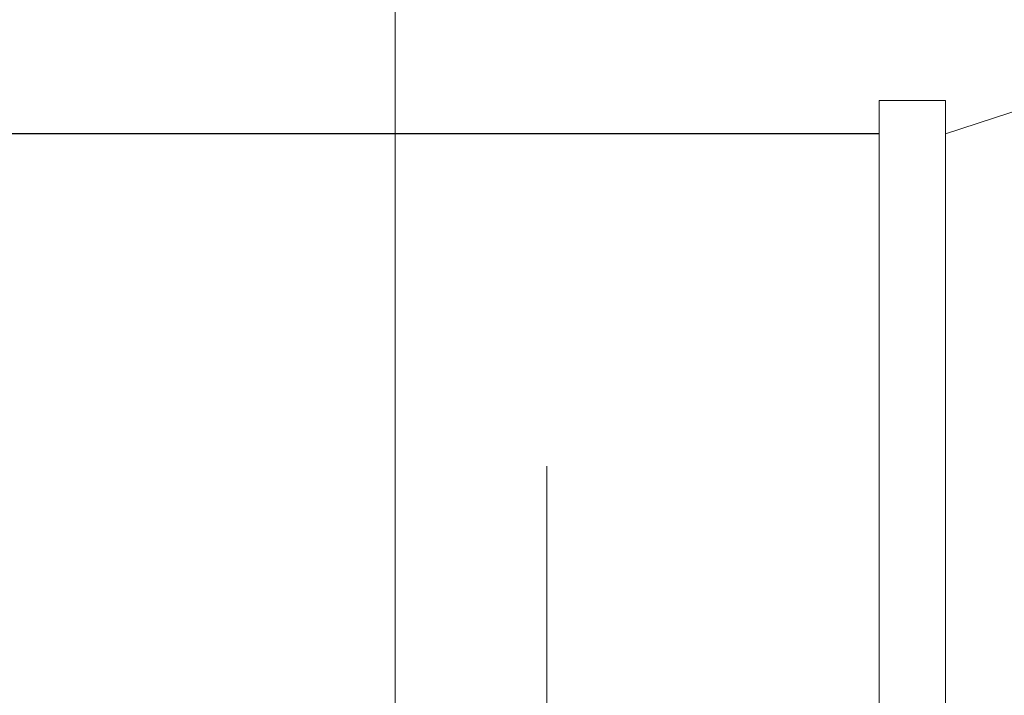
# Model space of a CAD drawing. Header units: millimetres. Extents: x -367720 to -162733, y 309172 to 337444.
# Tile 210 of 256: x -352579 to -352460, y 323733 to 323815. Entities that reach past the tile are written whole.
import ezdxf

# ---------------------------------------------------------------- set-up
doc = ezdxf.new("R2010")
doc.units = ezdxf.units.MM
doc.header["$LTSCALE"] = 10
doc.header["$MEASUREMENT"] = 0
doc.linetypes.add('ACAD_ISO03W100', pattern=[30, 12, -18])
doc.layers.get('0').update_dxf_attribs({"color": 255, "lineweight": 13})
for name, color, linetype, lineweight in [('VZ1', 6, 'Continuous', 18), ('vzt-jednotky', 3, 'Continuous', 13), ('vzt-odvod', 6, 'Continuous', 40), ('vzt-přívod', 2, 'Continuous', 40), ('vzt-spiro', 50, 'Continuous', 5), ('vzt-čárkkovaná', 50, 'ACAD_ISO03W100', 9)]:
    doc.layers.add(name, color=color, linetype=linetype, lineweight=lineweight)
doc.styles.add('ROMANS', font='ROMANS.shx', dxfattribs={"height": 80})

# ---------------------------------------------------------------- blocks, each defined once
blk = doc.blocks.new('A$C028E3DFD')
at = {"layer": 'vzt-spiro'}
for p, q in [((8, 125), (146, 80)), ((146, 84), (146, -84)), ((154, 84), (146, 84)), ((154, 84), (154, -84))]:
    blk.add_line(p, q, dxfattribs=at)
at = {"layer": 'vzt-čárkkovaná'}
for p, q in [((194, 80), (154, 80)), ((194, -80), (194, 80))]:
    blk.add_line(p, q, dxfattribs=at)
blk = doc.blocks.new('ags')
at = {"color": 7, "linetype": 'Continuous'}
mesh = blk.add_polyface(dxfattribs=at)
corners = [(175, 806), (-525, 806), (-525, -594), (175, -594)]
mesh.append_faces([[corners[k] for k in face] for face in [(1, 2, 3), (3, 0, 1), (3, 2, 1), (1, 0, 3)]], dxfattribs={"vtx2": -1, "color": 7})
blk = doc.blocks.new('A$C44067DDB')
at = {"layer": 'vzt-odvod', "lineweight": 30}
blk.add_line((12807.5379, 11180.785, 2272), (11910.7073, 11180.785, 3402.8569), dxfattribs=at)
at = {"layer": 'vzt-jednotky'}
blk.add_blockref('ags', (13274.2624, 11101.7094), dxfattribs=at)
at = {"layer": 'vzt-čárkkovaná', "xscale": -1}
blk.add_blockref('A$C028E3DFD', (12961.5379, 11100.785, 2272), dxfattribs=at)
at = {"layer": 'VZ1', "extrusion": (1, -3.06152e-16, 0), "style": 'ROMANS', "width": 0.8, "flags": 1}
for tag in ['NB2', 'NB1', 'PRUTOK', 'USEK', 'KOTA', 'NAZEV', 'PRIRUBA2', 'POS', 'MATERIAL', 'PRUMER', 'PLOCHA', 'LT', 'UHEL', 'R', 'D', 'TVAR']:
    blk.add_attdef(tag, (11669.1415, 5039.0799, 111318.983), '', height=1, rotation=90, dxfattribs=at)
at = {"layer": 'VZ1', "extrusion": (1.04009e-13, 1, -4.87544e-15), "style": 'ROMANS', "width": 0.8, "flags": 1}
for tag in ['KOTA', 'USEK', 'TVAR', 'POS', 'NB2', 'NB1', 'VS', 'LT', 'D']:
    blk.add_attdef(tag, (-111318.983, 5039.0799, 11669.1415), '', height=1, dxfattribs=at)
at = {"layer": 'VZ1', "extrusion": (-2.71917e-32, 1, -4.44089e-16), "style": 'ROMANS', "width": 0.8, "flags": 1}
for tag, p in [('MATERIAL', (-177204.9859, 2943.2966, 11491.6104)), ('PRIRUBA', (-177204.9859, 2943.2966, 11491.6104)), ('PRUTOK', (-177204.9859, 2943.2966, 11491.6104)), ('PLOCHA', (-177204.9859, 2943.2966, 11491.6104)), ('OBVOD', (-177204.9859, 2943.2966, 11491.6104)), ('NAZEV', (-177204.9859, 2943.2966, 11491.6104)), ('KOTA', (-177204.9859, 2943.2966, 11491.6104)), ('USEK', (-177204.9859, 2943.2966, 11491.6104)), ('TVAR', (-177204.9859, 2943.2966, 11491.6104)), ('NBN', (-177204.9859, 2943.2966, 11491.6104)), ('POS', (-177204.9859, 2943.2966, 11491.6104)), ('NB3', (-177204.9859, 2943.2966, 11491.6104)), ('VS', (-177204.9859, 2943.2966, 11491.6104)), ('LT', (-177204.9859, 2943.2966, 11491.6104)), ('B', (-177204.9859, 2943.2966, 11491.6104)), ('R', (-177204.9859, 2943.2966, 11491.6104)), ('A', (-177204.9859, 2943.2966, 11491.6104)), ('MATERIAL', (-11332.888, 6131.7212, 9501.275)), ('MATERIAL', (-11332.9671, 2943.2966, 9501.275)), ('PRIRUBA', (-11332.888, 6131.7212, 9501.275)), ('PRIRUBA', (-11332.9671, 2943.2966, 9501.275)), ('PRUTOK', (-11332.888, 6131.7212, 9501.275)), ('PRUTOK', (-11332.9671, 2943.2966, 9501.275)), ('PLOCHA', (-11332.888, 6131.7212, 9501.275)), ('PLOCHA', (-11332.9671, 2943.2966, 9501.275)), ('OBVOD', (-11332.888, 6131.7212, 9501.275)), ('OBVOD', (-11332.9671, 2943.2966, 9501.275)), ('NAZEV', (-11332.888, 6131.7212, 9501.275)), ('NAZEV', (-11332.9671, 2943.2966, 9501.275)), ('KOTA', (-11332.888, 6131.7212, 9501.275)), ('USEK', (-11332.888, 6131.7212, 9501.275)), ('KOTA', (-11332.9671, 2943.2966, 9501.275)), ('USEK', (-11332.9671, 2943.2966, 9501.275)), ('TVAR', (-11332.888, 6131.7212, 9501.275)), ('TVAR', (-11332.9671, 2943.2966, 9501.275)), ('NBN', (-11332.888, 6131.7212, 9501.275)), ('NBN', (-11332.9671, 2943.2966, 9501.275)), ('POS', (-11332.888, 6131.7212, 9501.275)), ('NB3', (-11332.888, 6131.7212, 9501.275)), ('POS', (-11332.9671, 2943.2966, 9501.275)), ('NB3', (-11332.9671, 2943.2966, 9501.275)), ('VS', (-11332.888, 6131.7212, 9501.275)), ('LT', (-11332.888, 6131.7212, 9501.275)), ('VS', (-11332.9671, 2943.2966, 9501.275)), ('LT', (-11332.9671, 2943.2966, 9501.275)), ('B', (-11332.888, 6131.7212, 9501.275)), ('R', (-11332.888, 6131.7212, 9501.275)), ('A', (-11332.888, 6131.7212, 9501.275)), ('B', (-11332.9671, 2943.2966, 9501.275)), ('R', (-11332.9671, 2943.2966, 9501.275)), ('A', (-11332.9671, 2943.2966, 9501.275)), ('MATERIAL', (-109446.9123, 2943.2966, 9501.275)), ('PRIRUBA', (-109446.9123, 2943.2966, 9501.275)), ('PRUTOK', (-109446.9123, 2943.2966, 9501.275)), ('PLOCHA', (-109446.9123, 2943.2966, 9501.275)), ('OBVOD', (-109446.9123, 2943.2966, 9501.275)), ('NAZEV', (-109446.9123, 2943.2966, 9501.275)), ('KOTA', (-109446.9123, 2943.2966, 9501.275)), ('USEK', (-109446.9123, 2943.2966, 9501.275)), ('TVAR', (-109446.9123, 2943.2966, 9501.275)), ('NBN', (-109446.9123, 2943.2966, 9501.275)), ('POS', (-109446.9123, 2943.2966, 9501.275)), ('NB3', (-109446.9123, 2943.2966, 9501.275)), ('VS', (-109446.9123, 2943.2966, 9501.275)), ('LT', (-109446.9123, 2943.2966, 9501.275)), ('B', (-109446.9123, 2943.2966, 9501.275)), ('R', (-109446.9123, 2943.2966, 9501.275)), ('A', (-109446.9123, 2943.2966, 9501.275))]:
    blk.add_attdef(tag, p, '', height=1, dxfattribs=at)
at = {"layer": 'VZ1', "extrusion": (-1, 0, 0), "style": 'ROMANS', "width": 0.8, "flags": 1}
for tag, p in [('NB3', (-11312.8354, 2943.2966, -178642.0188)), ('PRUTOK', (-11312.8354, 2943.2966, -178642.0188)), ('USEK', (-11312.8354, 2943.2966, -178642.0188)), ('VS', (-11312.8354, 2943.2966, -178642.0188)), ('NAZEV', (-11312.8354, 2943.2966, -178642.0188)), ('KOTA', (-11312.8354, 2943.2966, -178642.0188)), ('POS', (-11312.8354, 2943.2966, -178642.0188)), ('MATERIAL', (-11312.8354, 2943.2966, -178642.0188)), ('PRIRUBA', (-11312.8354, 2943.2966, -178642.0188)), ('PLOCHA', (-11312.8354, 2943.2966, -178642.0188)), ('OBVOD', (-11312.8354, 2943.2966, -178642.0188)), ('R', (-11312.8354, 2943.2966, -178642.0188)), ('LT', (-11312.8354, 2943.2966, -178642.0188)), ('B', (-11312.8354, 2943.2966, -178642.0188)), ('A', (-11312.8354, 2943.2966, -178642.0188)), ('TVAR', (-11312.8354, 2943.2966, -178642.0188)), ('NB3', (-9322.5, 6131.7212, -12769.9209)), ('PRUTOK', (-9322.5, 6131.7212, -12769.9209)), ('USEK', (-9322.5, 6131.7212, -12769.9209)), ('VS', (-9322.5, 6131.7212, -12769.9209)), ('NAZEV', (-9322.5, 6131.7212, -12769.9209)), ('KOTA', (-9322.5, 6131.7212, -12769.9209)), ('POS', (-9322.5, 6131.7212, -12769.9209)), ('MATERIAL', (-9322.5, 6131.7212, -12769.9209)), ('PRIRUBA', (-9322.5, 6131.7212, -12769.9209)), ('PLOCHA', (-9322.5, 6131.7212, -12769.9209)), ('OBVOD', (-9322.5, 6131.7212, -12769.9209)), ('R', (-9322.5, 6131.7212, -12769.9209)), ('LT', (-9322.5, 6131.7212, -12769.9209)), ('B', (-9322.5, 6131.7212, -12769.9209)), ('A', (-9322.5, 6131.7212, -12769.9209)), ('TVAR', (-9322.5, 6131.7212, -12769.9209)), ('NB3', (-9322.5, 2943.2966, -12770)), ('PRUTOK', (-9322.5, 2943.2966, -12770)), ('USEK', (-9322.5, 2943.2966, -12770)), ('VS', (-9322.5, 2943.2966, -12770)), ('NAZEV', (-9322.5, 2943.2966, -12770)), ('KOTA', (-9322.5, 2943.2966, -12770)), ('POS', (-9322.5, 2943.2966, -12770)), ('MATERIAL', (-9322.5, 2943.2966, -12770)), ('PRIRUBA', (-9322.5, 2943.2966, -12770)), ('PLOCHA', (-9322.5, 2943.2966, -12770)), ('OBVOD', (-9322.5, 2943.2966, -12770)), ('R', (-9322.5, 2943.2966, -12770)), ('LT', (-9322.5, 2943.2966, -12770)), ('B', (-9322.5, 2943.2966, -12770)), ('A', (-9322.5, 2943.2966, -12770)), ('TVAR', (-9322.5, 2943.2966, -12770)), ('NB3', (-9322.5, 2943.2966, -110883.9452)), ('PRUTOK', (-9322.5, 2943.2966, -110883.9452)), ('USEK', (-9322.5, 2943.2966, -110883.9452)), ('VS', (-9322.5, 2943.2966, -110883.9452)), ('NAZEV', (-9322.5, 2943.2966, -110883.9452)), ('KOTA', (-9322.5, 2943.2966, -110883.9452)), ('POS', (-9322.5, 2943.2966, -110883.9452)), ('MATERIAL', (-9322.5, 2943.2966, -110883.9452)), ('PRIRUBA', (-9322.5, 2943.2966, -110883.9452)), ('PLOCHA', (-9322.5, 2943.2966, -110883.9452)), ('OBVOD', (-9322.5, 2943.2966, -110883.9452)), ('R', (-9322.5, 2943.2966, -110883.9452)), ('LT', (-9322.5, 2943.2966, -110883.9452)), ('B', (-9322.5, 2943.2966, -110883.9452)), ('A', (-9322.5, 2943.2966, -110883.9452)), ('TVAR', (-9322.5, 2943.2966, -110883.9452))]:
    blk.add_attdef(tag, p, '', height=1, rotation=270, dxfattribs=at)
at = {"layer": 'VZ1', "extrusion": (1, -2.32324e-14, 0), "style": 'ROMANS', "width": 0.8, "flags": 1}
for tag in ['NB2', 'NB1', 'PRUTOK', 'USEK', 'KOTA', 'NAZEV', 'PRIRUBA2', 'POS', 'MATERIAL', 'PRUMER', 'PLOCHA', 'LT', 'UHEL', 'R', 'D', 'TVAR']:
    blk.add_attdef(tag, (11224.1742, 2147.9426, 13745.0379), '', height=1, rotation=270, dxfattribs=at)
at = {"layer": 'VZ1', "extrusion": (-1.83691e-16, -1, 0), "style": 'ROMANS', "width": 0.8, "flags": 1}
for tag in ['POZNAMKA', 'NB2', 'NB1', 'DATA-HODNOTA', 'DATA-KLIC', 'PRUTOK', 'USEK', 'DRUHTLUM', 'ZETA', 'PR', 'TYP', 'NAZEV', 'POS', 'VETA']:
    blk.add_attdef(tag, (111863.9472, 3000, -10940.785), '', height=1, dxfattribs=at)
at = {"layer": 'VZ1', "extrusion": (0, 1, -1.26974e-15), "style": 'ROMANS', "width": 0.8, "flags": 1}
for tag in ['PRIRUBA2', 'MATERIAL', 'PRUMER', 'IZOLACE', 'PRUTOK', 'PLOCHA', 'NASTCE', 'NAZEV', 'KOTA', 'USEK', 'TVAR', 'POS', 'NB2', 'NB1', 'VS', 'LT', 'D']:
    blk.add_attdef(tag, (-111858.983, 2389.3275, 10075), '', height=1, dxfattribs=at)
at = {"layer": 'VZ1', "style": 'ROMANS', "width": 0.8, "flags": 1}
for tag in ['VS', 'OBVOD', 'USEK', 'IZOLACE', 'NASTCE', 'PRUTOK', 'KOTA', 'POS', 'PRIRUBA', 'PLOCHA', 'A1', 'TVAR', 'NB2', 'NB1', 'NAZEV', 'MATERIAL', 'LT', 'B1']:
    blk.add_attdef(tag, (12740, 9530), '', height=1, rotation=270, dxfattribs=at)
at = {"layer": 'VZ1', "extrusion": (0, -1, 0), "style": 'ROMANS', "width": 0.8, "flags": 1}
for tag, p in [('NBN', (179201.405, 2639.0523, -9490.3354)), ('NB3', (179201.405, 2639.0523, -9490.3354)), ('PRUTOK', (179201.405, 2639.0523, -9490.3354)), ('USEK', (179201.405, 2639.0523, -9490.3354)), ('VS', (179201.405, 2639.0523, -9490.3354)), ('NAZEV', (179201.405, 2639.0523, -9490.3354)), ('KOTA', (179201.405, 2639.0523, -9490.3354)), ('POS', (179201.405, 2639.0523, -9490.3354)), ('MATERIAL', (179201.405, 2639.0523, -9490.3354)), ('PRIRUBA', (179201.405, 2639.0523, -9490.3354)), ('PLOCHA', (179201.405, 2639.0523, -9490.3354)), ('OBVOD', (179201.405, 2639.0523, -9490.3354)), ('R', (179201.405, 2639.0523, -9490.3354)), ('LT', (179201.405, 2639.0523, -9490.3354)), ('B', (179201.405, 2639.0523, -9490.3354)), ('A', (179201.405, 2639.0523, -9490.3354)), ('TVAR', (179201.405, 2639.0523, -9490.3354)), ('NBN', (13329.3863, 2639.0523, -7500)), ('NB3', (13329.3863, 2639.0523, -7500)), ('PRUTOK', (13329.3863, 2639.0523, -7500)), ('USEK', (13329.3863, 2639.0523, -7500)), ('VS', (13329.3863, 2639.0523, -7500)), ('NAZEV', (13329.3863, 2639.0523, -7500)), ('KOTA', (13329.3863, 2639.0523, -7500)), ('POS', (13329.3863, 2639.0523, -7500)), ('MATERIAL', (13329.3863, 2639.0523, -7500)), ('PRIRUBA', (13329.3863, 2639.0523, -7500)), ('PLOCHA', (13329.3863, 2639.0523, -7500)), ('OBVOD', (13329.3863, 2639.0523, -7500)), ('R', (13329.3863, 2639.0523, -7500)), ('LT', (13329.3863, 2639.0523, -7500)), ('B', (13329.3863, 2639.0523, -7500)), ('A', (13329.3863, 2639.0523, -7500)), ('TVAR', (13329.3863, 2639.0523, -7500)), ('TVAR', (111443.3315, 2639.0523, -7500)), ('A', (111443.3315, 2639.0523, -7500)), ('B', (111443.3315, 2639.0523, -7500)), ('LT', (111443.3315, 2639.0523, -7500)), ('R', (111443.3315, 2639.0523, -7500)), ('OBVOD', (111443.3315, 2639.0523, -7500)), ('PLOCHA', (111443.3315, 2639.0523, -7500)), ('PRIRUBA', (111443.3315, 2639.0523, -7500)), ('MATERIAL', (111443.3315, 2639.0523, -7500)), ('POS', (111443.3315, 2639.0523, -7500)), ('KOTA', (111443.3315, 2639.0523, -7500)), ('NAZEV', (111443.3315, 2639.0523, -7500)), ('VS', (111443.3315, 2639.0523, -7500)), ('USEK', (111443.3315, 2639.0523, -7500)), ('PRUTOK', (111443.3315, 2639.0523, -7500)), ('NB3', (111443.3315, 2639.0523, -7500)), ('NBN', (111443.3315, 2639.0523, -7500)), ('NBN', (111443.3315, 2639.0523, -7500)), ('NB3', (111443.3315, 2639.0523, -7500)), ('PRUTOK', (111443.3315, 2639.0523, -7500)), ('USEK', (111443.3315, 2639.0523, -7500)), ('VS', (111443.3315, 2639.0523, -7500)), ('NAZEV', (111443.3315, 2639.0523, -7500)), ('KOTA', (111443.3315, 2639.0523, -7500)), ('POS', (111443.3315, 2639.0523, -7500)), ('MATERIAL', (111443.3315, 2639.0523, -7500)), ('PRIRUBA', (111443.3315, 2639.0523, -7500)), ('PLOCHA', (111443.3315, 2639.0523, -7500)), ('OBVOD', (111443.3315, 2639.0523, -7500)), ('R', (111443.3315, 2639.0523, -7500)), ('LT', (111443.3315, 2639.0523, -7500)), ('B', (111443.3315, 2639.0523, -7500)), ('A', (111443.3315, 2639.0523, -7500)), ('TVAR', (111443.3315, 2639.0523, -7500))]:
    blk.add_attdef(tag, p, '', height=1, rotation=90, dxfattribs=at)
at = {"layer": 'VZ1', "extrusion": (2.83287e-14, -1, 0), "style": 'ROMANS', "width": 0.8, "flags": 1}
for tag, p in [('IZOLACE', (4619.6938, 3000, -5099.5832)), ('NASTCE', (4619.6938, 3000, -5099.5832)), ('NB2', (4619.6938, 3000, -5099.5832)), ('NB1', (4619.6938, 3000, -5099.5832)), ('VS', (4619.6938, 3000, -5099.5832)), ('PRUTOK', (4619.6938, 3000, -5099.5832)), ('USEK', (4619.6938, 3000, -5099.5832)), ('KOTA', (4619.6938, 3000, -5099.5832)), ('NAZEV', (4619.6938, 3000, -5099.5832)), ('PRIRUBA2', (4619.6938, 3000, -5099.5832)), ('POS', (4619.6938, 3000, -5099.5832)), ('MATERIAL', (4619.6938, 3000, -5099.5832)), ('PRUMER', (4619.6938, 3000, -5099.5832)), ('PLOCHA', (4619.6938, 3000, -5099.5832)), ('LT', (4619.6938, 3000, -5099.5832)), ('D', (4619.6938, 3000, -5099.5832)), ('TVAR', (4619.6938, 3000, -5099.5832)), ('IZOLACE', (102733.639, 3000, -4512.6709)), ('NASTCE', (102733.639, 3000, -4512.6709)), ('NB2', (102733.639, 3000, -4512.6709)), ('NB1', (102733.639, 3000, -4512.6709)), ('VS', (102733.639, 3000, -4512.6709)), ('PRUTOK', (102733.639, 3000, -4512.6709)), ('USEK', (102733.639, 3000, -4512.6709)), ('KOTA', (102733.639, 3000, -4512.6709)), ('NAZEV', (102733.639, 3000, -4512.6709)), ('PRIRUBA2', (102733.639, 3000, -4512.6709)), ('POS', (102733.639, 3000, -4512.6709)), ('MATERIAL', (102733.639, 3000, -4512.6709)), ('PRUMER', (102733.639, 3000, -4512.6709)), ('PLOCHA', (102733.639, 3000, -4512.6709)), ('LT', (102733.639, 3000, -4512.6709)), ('D', (102733.639, 3000, -4512.6709)), ('TVAR', (102733.639, 3000, -4512.6709))]:
    blk.add_attdef(tag, p, '', height=1, dxfattribs=at)
at = {"layer": 'vzt-přívod', "lineweight": 30, "extrusion": (-1, 0, 0), "style": 'ROMANS', "width": 0.8, "flags": 1}
for p in [(-11312.8354, 2943.2966, -178642.0188), (-9322.5, 6131.7212, -12769.9209), (-9322.5, 2943.2966, -12770), (-9322.5, 2943.2966, -110883.9452)]:
    blk.add_attdef('NBN', p, '', height=1, rotation=270, dxfattribs=at)
at = {"layer": 'vzt-přívod', "lineweight": 30, "extrusion": (0.707107, 0.707107, 0), "style": 'ROMANS', "width": 0.8, "flags": 1}
for tag, p in [('PRIRUBA2', (-1079.1254, 2936.5022, 15975.6328)), ('MATERIAL', (-1079.1254, 2936.5022, 15975.6328)), ('PRUMER', (-1079.1254, 2936.5022, 15975.6328)), ('IZOLACE', (-1079.1254, 2936.5022, 15975.6328)), ('PRUTOK', (-1079.1254, 2936.5022, 15975.6328)), ('PLOCHA', (-1079.1254, 2936.5022, 15975.6328)), ('NASTCE', (-1079.1254, 2936.5022, 15975.6328)), ('PRIRUBA2', (-70456.1614, 2936.5022, 85352.6688)), ('MATERIAL', (-70456.1614, 2936.5022, 85352.6688)), ('PRUMER', (-70456.1614, 2936.5022, 85352.6688)), ('IZOLACE', (-70456.1614, 2936.5022, 85352.6688)), ('PRUTOK', (-70456.1614, 2936.5022, 85352.6688)), ('PLOCHA', (-70456.1614, 2936.5022, 85352.6688)), ('NASTCE', (-70456.1614, 2936.5022, 85352.6688)), ('NAZEV', (-1079.1254, 2936.5022, 15975.6328)), ('KOTA', (-1079.1254, 2936.5022, 15975.6328)), ('USEK', (-1079.1254, 2936.5022, 15975.6328)), ('TVAR', (-1079.1254, 2936.5022, 15975.6328)), ('POS', (-1079.1254, 2936.5022, 15975.6328)), ('NB2', (-1079.1254, 2936.5022, 15975.6328)), ('NB1', (-1079.1254, 2936.5022, 15975.6328)), ('NAZEV', (-70456.1614, 2936.5022, 85352.6688)), ('KOTA', (-70456.1614, 2936.5022, 85352.6688)), ('USEK', (-70456.1614, 2936.5022, 85352.6688)), ('TVAR', (-70456.1614, 2936.5022, 85352.6688)), ('POS', (-70456.1614, 2936.5022, 85352.6688)), ('NB2', (-70456.1614, 2936.5022, 85352.6688)), ('NB1', (-70456.1614, 2936.5022, 85352.6688)), ('VS', (-1079.1254, 2936.5022, 15975.6328)), ('LT', (-1079.1254, 2936.5022, 15975.6328)), ('D', (-1079.1254, 2936.5022, 15975.6328)), ('VS', (-70456.1614, 2936.5022, 85352.6688)), ('LT', (-70456.1614, 2936.5022, 85352.6688)), ('D', (-70456.1614, 2936.5022, 85352.6688))]:
    blk.add_attdef(tag, p, '', height=1, dxfattribs=at)
at = {"layer": 'vzt-přívod', "lineweight": 30, "style": 'ROMANS', "width": 0.8, "flags": 1}
for tag, p in [('TVAR', (11882.7585, 10460.1981, 2936.5022)), ('TVAR', (109996.7036, 10460.1981, 2936.5022)), ('USEK', (11882.7585, 10460.1981, 2936.5022)), ('UHEL', (11882.7585, 10460.1981, 2936.5022)), ('PRUTOK', (11882.7585, 10460.1981, 2936.5022)), ('KOTA', (11882.7585, 10460.1981, 2936.5022)), ('PRIRUBA2', (11882.7585, 10460.1981, 2936.5022)), ('POS', (11882.7585, 10460.1981, 2936.5022)), ('PRUMER', (11882.7585, 10460.1981, 2936.5022)), ('PLOCHA', (11882.7585, 10460.1981, 2936.5022)), ('NB2', (11882.7585, 10460.1981, 2936.5022)), ('NB1', (11882.7585, 10460.1981, 2936.5022)), ('NAZEV', (11882.7585, 10460.1981, 2936.5022)), ('MATERIAL', (11882.7585, 10460.1981, 2936.5022)), ('LT', (11882.7585, 10460.1981, 2936.5022)), ('R', (11882.7585, 10460.1981, 2936.5022)), ('D', (11882.7585, 10460.1981, 2936.5022)), ('USEK', (109996.7036, 10460.1981, 2936.5022)), ('UHEL', (109996.7036, 10460.1981, 2936.5022)), ('PRUTOK', (109996.7036, 10460.1981, 2936.5022)), ('KOTA', (109996.7036, 10460.1981, 2936.5022)), ('PRIRUBA2', (109996.7036, 10460.1981, 2936.5022)), ('POS', (109996.7036, 10460.1981, 2936.5022)), ('PRUMER', (109996.7036, 10460.1981, 2936.5022)), ('PLOCHA', (109996.7036, 10460.1981, 2936.5022)), ('NB2', (109996.7036, 10460.1981, 2936.5022)), ('NB1', (109996.7036, 10460.1981, 2936.5022)), ('NAZEV', (109996.7036, 10460.1981, 2936.5022)), ('MATERIAL', (109996.7036, 10460.1981, 2936.5022)), ('LT', (109996.7036, 10460.1981, 2936.5022)), ('R', (109996.7036, 10460.1981, 2936.5022)), ('D', (109996.7036, 10460.1981, 2936.5022))]:
    blk.add_attdef(tag, p, '', height=1, rotation=270, dxfattribs=at)
at = {"layer": 'vzt-přívod', "lineweight": 30, "extrusion": (-1, 0, 1.77636e-15), "style": 'ROMANS', "width": 0.8, "flags": 1}
for tag in ['IZOLACE', 'NASTCE', 'NB2', 'NB1', 'VS', 'PRUTOK', 'USEK', 'KOTA', 'NAZEV', 'POS', 'MATERIAL', 'PRIRUBA', 'PLOCHA', 'OBVOD', 'LT', 'B1', 'A1', 'TVAR']:
    blk.add_attdef(tag, (-9530, 2813.2966, -12620), '', height=1, dxfattribs=at)

msp = doc.modelspace()

# ---------------------------------------------------------------- block references
msp.add_blockref('A$C44067DDB', (-365282.86, 312620.06))

doc.saveas('drawing.dxf')
